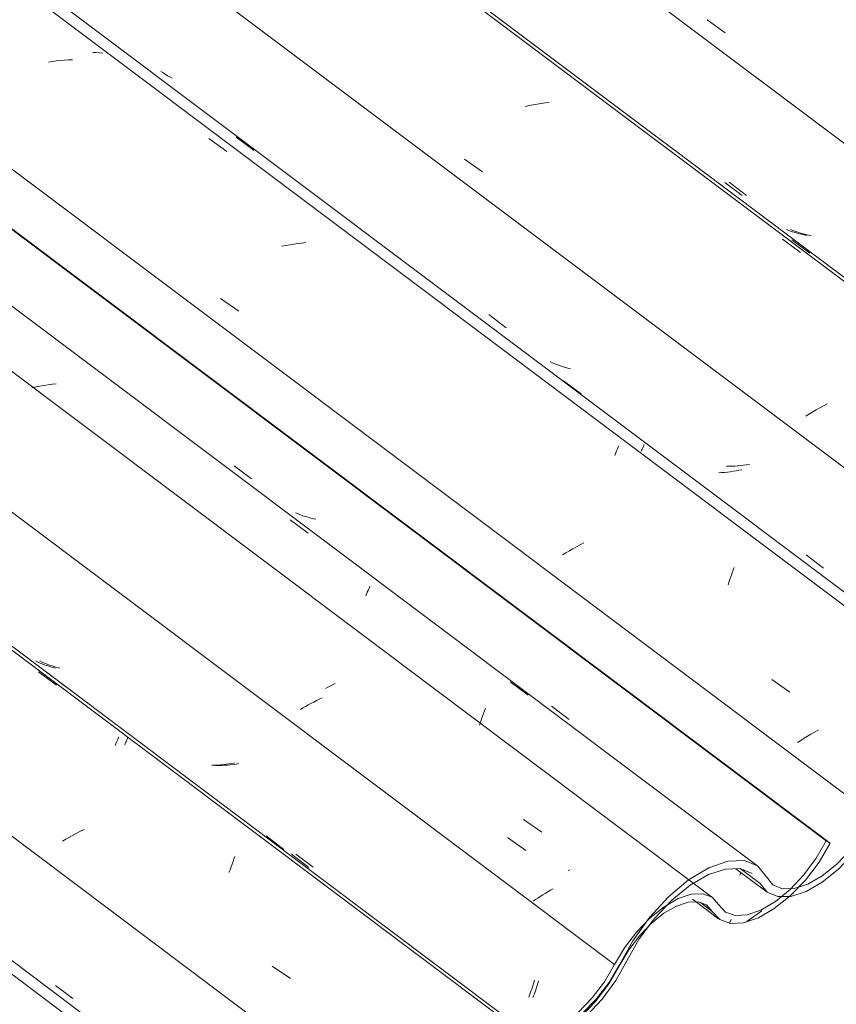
# Model space of a CAD drawing. Header units: metres. Extents: x 6.5 to 21.8, y 0.6 to 11.2.
# Tile 53 of 113: x 14.501 to 14.934, y 4.301 to 4.823. Entities that reach past the tile are written whole.
import ezdxf

# ---------------------------------------------------------------- set-up
doc = ezdxf.new("R2010")
doc.units = ezdxf.units.M
doc.layers.add('A-GLAZ-CWMG', color=7, linetype='Continuous', lineweight=5)
pattern_1 = [(35.687, (12.963, 6.495), (0.23241475, 0.22210937), [0.0118, -0.2028, 0.0118, -0.2028, -1.145]), (35.687, (12.963, 6.495), (0.23241475, 0.22210937), [-0.42922, 0.0118, -0.41741, 0.0118, -0.2028, -0.50075]), (35.687, (12.963, 6.495), (0.23241475, 0.22210937), [-1.073, 0.0118, -0.13127, 0.0118, -0.34588]), (137.177, (13.05, 6.586), (-0.1665248, 0.04396), [0.00654, -0.11229, 0.00654, -0.74603]), (137.177, (13.05, 6.586), (-0.1665248, 0.04396), [-0.12536, -0.11229, 0.00654, -0.23112, -0.39609]), (137.177, (13.05, 6.586), (-0.1665248, 0.04396), [-0.47531, 0.00654, -0.11229, 0.00654, -0.27073]), (137.177, (13.05, 6.586), (-0.1665248, 0.04396), [-0.60067, -0.07268, 0.00654, -0.19151]), (247.064, (13.079, 6.717), (-0.06588675, -0.266069), [0.0123, -0.21134, 0.0123, -1.404]), (247.064, (13.079, 6.717), (-0.06588675, -0.266069), [-0.23595, -0.21134, 0.0123, -0.43499, -0.74548]), (247.064, (13.079, 6.717), (-0.06588675, -0.266069), [-0.89458, 0.0123, -0.21134, 0.0123, -0.50954]), (247.064, (13.079, 6.717), (-0.06588675, -0.266069), [-1.131, -0.1368, 0.0123, -0.36044])]

# ---------------------------------------------------------------- blocks, each defined once
blk = doc.blocks.new('FP_166-ISO_02')
at = {"layer": 'A-GLAZ-CWMG'}
blk.add_line((14.62598, 4.21949), (12.5683, 5.76389), dxfattribs=at)
blk = doc.blocks.new('FP_168-ISO_02')
at = {"layer": 'A-GLAZ-CWMG'}
blk.add_line((14.75544, 4.29408), (12.69776, 5.83849), dxfattribs=at)
at = {"layer": 'A-GLAZ-CWMG', "color": 9, "true_color": 0xc0c0c0}
for p, q in [((14.51064, 4.47694), (14.52025, 4.46985)), ((14.55235, 4.44037), (14.55266, 4.4411)), ((14.55266, 4.4411), (14.55295, 4.44177)), ((14.55295, 4.44177), (14.55321, 4.44239)), ((14.55127, 4.43788), (14.55165, 4.43876)), ((14.55165, 4.43876), (14.55201, 4.43959)), ((14.55201, 4.43959), (14.55235, 4.44037)), ((14.52708, 4.38939), (14.52519, 4.38832)), ((14.52899, 4.39044), (14.52708, 4.38939)), ((14.53093, 4.39147), (14.52899, 4.39044)), ((14.53289, 4.39248), (14.53093, 4.39147)), ((14.53488, 4.39347), (14.53289, 4.39248)), ((14.52519, 4.38832), (14.52333, 4.38724)), ((14.61426, 4.37782), (14.61477, 4.37913)), ((14.61215, 4.37209), (14.61269, 4.37359)), ((14.61269, 4.37359), (14.61322, 4.37504)), ((14.61322, 4.37504), (14.61374, 4.37645)), ((14.61374, 4.37645), (14.61426, 4.37782)), ((14.61161, 4.37054), (14.61215, 4.37209)), ((14.63456, 4.32103), (14.64424, 4.31434))]:
    blk.add_line(p, q, dxfattribs=at)
blk = doc.blocks.new('FP_169-ISO_02')
at = {"layer": 'A-GLAZ-CWMG', "color": 9, "true_color": 0xc0c0c0}
for p, q in [((14.51032, 4.48213), (14.50905, 4.48272)), ((14.5116, 4.48157), (14.51032, 4.48213)), ((14.51291, 4.48104), (14.5116, 4.48157)), ((14.51423, 4.48055), (14.51291, 4.48104)), ((14.51558, 4.4801), (14.51423, 4.48055)), ((14.51694, 4.47968), (14.51558, 4.4801)), ((14.51831, 4.47929), (14.51694, 4.47968)), ((14.5197, 4.47894), (14.51831, 4.47929)), ((14.60399, 4.42748), (14.60247, 4.42743)), ((14.60551, 4.42756), (14.60399, 4.42748)), ((14.60703, 4.42767), (14.60551, 4.42756)), ((14.60856, 4.42781), (14.60703, 4.42767)), ((14.61009, 4.42797), (14.60856, 4.42781)), ((14.61162, 4.42817), (14.61009, 4.42797)), ((14.61314, 4.42839), (14.61162, 4.42817)), ((14.61467, 4.42864), (14.61314, 4.42839)), ((14.64472, 4.38026), (14.65399, 4.37326)), ((14.77245, 4.30994), (14.77282, 4.31111)), ((14.77282, 4.31111), (14.7732, 4.31231)), ((14.7732, 4.31231), (14.77357, 4.31353)), ((14.77056, 4.30453), (14.77093, 4.30556)), ((14.77093, 4.30556), (14.77131, 4.30661)), ((14.77131, 4.30661), (14.77169, 4.30769)), ((14.77169, 4.30769), (14.77207, 4.3088)), ((14.77207, 4.3088), (14.77245, 4.30994))]:
    blk.add_line(p, q, dxfattribs=at)
blk = doc.blocks.new('FP_170-ISO_02')
at = {"layer": 'A-GLAZ-CWMG'}
blk.add_line((14.86801, 4.35721), (12.89476, 5.83824), dxfattribs=at)
at = {"layer": 'A-GLAZ-CWMG', "color": 9, "true_color": 0xc0c0c0}
for p, q in [((14.65947, 4.46243), (14.65798, 4.46169)), ((14.66097, 4.46314), (14.65947, 4.46243)), ((14.65082, 4.45782), (14.64945, 4.45701)), ((14.65221, 4.45862), (14.65082, 4.45782)), ((14.65362, 4.45941), (14.65221, 4.45862)), ((14.65505, 4.46018), (14.65362, 4.45941)), ((14.65651, 4.46095), (14.65505, 4.46018)), ((14.65798, 4.46169), (14.65651, 4.46095)), ((14.75932, 4.3891), (14.76887, 4.38226)), ((14.77659, 4.3579), (14.77529, 4.35707)), ((14.77791, 4.35873), (14.77659, 4.3579)), ((14.77925, 4.35955), (14.77791, 4.35873)), ((14.78062, 4.36035), (14.77925, 4.35955)), ((14.78201, 4.36115), (14.78062, 4.36035)), ((14.78342, 4.36194), (14.78201, 4.36115)), ((14.77402, 4.35624), (14.77278, 4.3554)), ((14.77529, 4.35707), (14.77402, 4.35624))]:
    blk.add_line(p, q, dxfattribs=at)
blk = doc.blocks.new('FP_171-ISO_02')
at = {"layer": 'A-GLAZ-CWMG', "color": 9, "true_color": 0xc0c0c0}
blk.add_line((14.88234, 4.36927), (14.88271, 4.3703), dxfattribs=at)
blk = doc.blocks.new('FP_172-ISO_02')
at = {"layer": 'A-GLAZ-CWMG'}
blk.add_line((14.85722, 4.35653), (14.87117, 4.34606), dxfattribs=at)
blk = doc.blocks.new('Rectangular Mullion - Telha Fibrocimento - Ondulada-V156-ISO_02')
at = {"layer": 'A-GLAZ-CWMG', "true_color": 0xc0c0c0}
h = blk.add_hatch(dxfattribs=at)
h.set_pattern_fill('FP_12', color=9, style=0, pattern_type=2)
h.set_pattern_definition(pattern_1)
h.paths.add_polyline_path([(14.22914, 3.99083), (14.22808, 3.99019), (14.22859, 3.99008), (14.22899, 3.99062)])
h.paths.add_polyline_path([(14.14545, 3.9154), (14.15719, 3.92421), (14.1664, 3.93364), (14.1729, 3.94187), (14.18617, 3.963), (14.19514, 3.97342), (14.20442, 3.9815), (14.21218, 3.98647), (14.22015, 3.98964), (14.22621, 3.99083), (14.22666, 3.9918), (14.22932, 3.99062), (14.23036, 3.98969), (14.23264, 3.98892), (14.24219, 3.98109), (14.24929, 3.97997), (14.2566, 3.98206), (14.25652, 3.98124), (14.26324, 3.98429), (14.26328, 3.98647), (14.26568, 3.98785), (14.26581, 3.98557), (14.27634, 3.99333), (14.28568, 4.00265), (14.29306, 4.01198), (14.30704, 4.03409), (14.31492, 4.04366), (14.32317, 4.05152), (14.33052, 4.05705), (14.3386, 4.06142), (14.34578, 4.06371), (14.34955, 4.06378), (14.34776, 4.06503), (14.35265, 4.06774), (14.35856, 4.06546), (14.36313, 4.05974), (14.36362, 4.0593), (14.36377, 4.05952), (14.36573, 4.05698), (14.36334, 4.05658), (14.36362, 4.0553), (14.36498, 4.05413), (14.36662, 4.05631), (14.36762, 4.05556), (14.36743, 4.05439), (14.3683, 4.0531), (14.37146, 4.05405), (14.3697, 4.05104), (14.37181, 4.05022), (14.37619, 4.05053), (14.3775, 4.05449), (14.37307, 4.05463), (14.36823, 4.05702), (14.36309, 4.06328), (14.35949, 4.06652), (14.35179, 4.06817), (14.34244, 4.0664), (14.33214, 4.06142), (14.32476, 4.05624), (14.32439, 4.05512), (14.32251, 4.0536), (14.32317, 4.05512), (14.31303, 4.04543), (14.30388, 4.03405), (14.29008, 4.01181), (14.28008, 4.0003), (14.2743, 3.99486), (14.26536, 3.98872), (14.2563, 3.98501), (14.25029, 3.98401), (14.24425, 3.98535), (14.23423, 3.99356), (14.22808, 3.99486), (14.21829, 3.99272), (14.2102, 3.98892), (14.19928, 3.98079), (14.19027, 3.97182), (14.18287, 3.96257), (14.16998, 3.94187), (14.16257, 3.93277), (14.15429, 3.92495), (14.14597, 3.91913), (14.14571, 3.91728)])
h.paths.add_polyline_path([(14.40914, 4.07314), (14.40881, 4.0736), (14.40767, 4.07221), (14.40884, 4.07295)])
h.paths.add_polyline_path([(14.37615, 4.05041), (14.37943, 4.05069), (14.38903, 4.05445), (14.39738, 4.05974), (14.40638, 4.06759), (14.41419, 4.07631), (14.42017, 4.08447), (14.43385, 4.10809), (14.44254, 4.11928), (14.452, 4.12876), (14.46133, 4.13594), (14.47136, 4.14123), (14.47975, 4.14355), (14.48661, 4.14352), (14.49291, 4.14047), (14.50046, 4.13121), (14.50601, 4.12888), (14.50788, 4.12892), (14.51252, 4.13319), (14.50848, 4.13311), (14.50292, 4.13587), (14.49531, 4.14517), (14.48833, 4.14799), (14.47826, 4.1472), (14.46826, 4.14343), (14.45712, 4.13636), (14.44575, 4.12629), (14.43629, 4.1155), (14.42914, 4.10553), (14.41614, 4.08235), (14.40767, 4.07162), (14.40289, 4.06665), (14.40229, 4.06697), (14.40093, 4.06518), (14.40079, 4.0658), (14.39242, 4.05974), (14.38507, 4.05612), (14.37941, 4.05424), (14.37898, 4.05135), (14.37652, 4.05053)])
h.paths.add_polyline_path([(14.3321, 4.06029), (14.33362, 4.06246), (14.33416, 4.0623), (14.33362, 4.06059)])
h.paths.add_polyline_path([(14.51221, 4.12901), (14.51391, 4.12932), (14.52193, 4.13216), (14.52961, 4.13658), (14.54022, 4.1456), (14.54779, 4.15393), (14.55528, 4.16453), (14.5673, 4.18469), (14.57549, 4.19506), (14.58517, 4.20452), (14.59409, 4.21114), (14.60152, 4.21523), (14.60472, 4.21644), (14.60875, 4.21886), (14.61596, 4.22218), (14.61087, 4.22199), (14.60002, 4.21798), (14.59155, 4.21306), (14.57963, 4.20296), (14.57069, 4.1932), (14.56179, 4.18065), (14.55061, 4.16168), (14.54472, 4.15386), (14.53483, 4.14416), (14.52789, 4.13899), (14.51985, 4.1349), (14.51714, 4.13401), (14.51252, 4.12925)])
h.paths.add_polyline_path([(14.63629, 4.20417), (14.64325, 4.2044), (14.65279, 4.20795), (14.66184, 4.21366), (14.66184, 4.21416), (14.66184, 4.21705), (14.65977, 4.21538), (14.65969, 4.21319), (14.65282, 4.21015), (14.65279, 4.21136), (14.6512, 4.21067), (14.64494, 4.2086), (14.63796, 4.2087), (14.63314, 4.21102), (14.62562, 4.21974), (14.62315, 4.22071), (14.6226, 4.21953), (14.61624, 4.21803), (14.61734, 4.2178), (14.62296, 4.21538), (14.63071, 4.20637)])
h.paths.add_polyline_path([(14.62507, 4.21899), (14.62457, 4.21954), (14.62547, 4.21953)])
h.paths.add_polyline_path([(14.73011, 4.29137), (14.72859, 4.28921), (14.73029, 4.28975), (14.73064, 4.29121)])
h.paths.add_polyline_path([(14.66632, 4.22065), (14.67222, 4.22512), (14.68133, 4.23434), (14.68516, 4.23954), (14.6966, 4.2588), (14.7062, 4.27078), (14.71521, 4.27978), (14.71941, 4.28347), (14.71965, 4.28305), (14.72122, 4.28439), (14.72134, 4.28521), (14.73232, 4.29236), (14.74124, 4.29603), (14.74361, 4.2967), (14.73959, 4.2963), (14.73011, 4.29286), (14.71965, 4.28643), (14.70951, 4.2778), (14.70037, 4.2678), (14.69284, 4.25755), (14.67905, 4.23484), (14.67418, 4.22857), (14.66748, 4.22158)])
h.paths.add_polyline_path([(14.76568, 4.27907), (14.76749, 4.27944), (14.76619, 4.27995), (14.76795, 4.28296), (14.76448, 4.28192), (14.76373, 4.28372), (14.76426, 4.28478), (14.76311, 4.28522), (14.7613, 4.28282), (14.75984, 4.28522), (14.7601, 4.28593), (14.76245, 4.28596), (14.7601, 4.28821), (14.75967, 4.2878), (14.75909, 4.28975), (14.75505, 4.29437), (14.74819, 4.29658), (14.74424, 4.29394), (14.74603, 4.29269), (14.74618, 4.29262), (14.75204, 4.29037), (14.7601, 4.28122), (14.76471, 4.27944)])
h.paths.add_polyline_path([(14.772, 4.27929), (14.77301, 4.27944), (14.77557, 4.28029), (14.77547, 4.28326), (14.77631, 4.28348), (14.78457, 4.28628), (14.7891, 4.28876), (14.78918, 4.28798), (14.79164, 4.29033), (14.79727, 4.29471), (14.79742, 4.29409), (14.79878, 4.29588), (14.79969, 4.29588), (14.80718, 4.30409), (14.8137, 4.31298), (14.82308, 4.32979), (14.82763, 4.33723), (14.83277, 4.34441), (14.82562, 4.33641), (14.82127, 4.33067), (14.80984, 4.31158), (14.8022, 4.30205), (14.79609, 4.29588), (14.78818, 4.28975), (14.78026, 4.28549), (14.77441, 4.28354), (14.77431, 4.2833), (14.77262, 4.27932)])
h.paths.add_polyline_path([(14.80354, 4.30073), (14.8053, 4.30251), (14.80563, 4.30205), (14.80416, 4.30112)])
h.paths.add_polyline_path([(14.83463, 4.34279), (14.83724, 4.34508), (14.8445, 4.35038), (14.84967, 4.35314), (14.85494, 4.35489), (14.86088, 4.35489), (14.86473, 4.35341), (14.87175, 4.34565), (14.87736, 4.3436), (14.8843, 4.34392), (14.89354, 4.34736), (14.90126, 4.35196), (14.91095, 4.36016), (14.9193, 4.36938), (14.9261, 4.37892), (14.93036, 4.38607), (14.92815, 4.38734), (14.92059, 4.3751), (14.91368, 4.36658), (14.909, 4.36163), (14.90061, 4.3549), (14.8922, 4.35025), (14.88629, 4.34819), (14.87888, 4.34819), (14.87474, 4.34966), (14.86645, 4.35792), (14.86189, 4.3593), (14.85523, 4.35863), (14.84831, 4.35598), (14.84309, 4.35248), (14.83513, 4.34345), (14.83474, 4.34294)])
at = {"layer": 'A-GLAZ-CWMG'}
for p, q in [((14.92815, 4.38734), (12.95144, 5.87097)), ((14.93036, 4.38607), (12.95173, 5.87114)), ((14.81604, 4.32179), (12.83871, 5.80588)), ((14.68668, 4.24701), (12.70928, 5.73116)), ((14.93036, 4.38607), (14.92815, 4.38734)), ((14.86778, 4.34994), (14.8615, 4.35466))]:
    blk.add_line(p, q, dxfattribs=at)
for points in [[(14.86778, 4.34994, 0), (14.87175, 4.34565, 0), (14.87736, 4.3436, 0), (14.8843, 4.34392, 0), (14.8922, 4.34658, 0), (14.90061, 4.35144, 0), (14.90908, 4.35823, 0), (14.91715, 4.36658, 0), (14.92438, 4.37603, 0), (14.93036, 4.38607, 0)], [(14.92815, 4.38734, 0), (14.92284, 4.37812, 0), (14.91633, 4.36938, 0), (14.909, 4.36163, 0), (14.90126, 4.35529, 0), (14.89354, 4.35072, 0), (14.88629, 4.34819, 0), (14.8799, 4.34783, 0), (14.87474, 4.34966, 0), (14.8711, 4.35358, 0)], [(14.8711, 4.35358, 0), (14.86766, 4.35746, 0), (14.86275, 4.35933, 0), (14.85664, 4.3591, 0), (14.84967, 4.35677, 0), (14.84223, 4.35248, 0), (14.83474, 4.34646, 0), (14.82763, 4.33905, 0), (14.82127, 4.33067, 0), (14.81604, 4.32179, 0)], [(14.81884, 4.32168, 0), (14.82348, 4.32959, 0), (14.82913, 4.33705, 0), (14.83546, 4.34365, 0), (14.84212, 4.34901, 0), (14.84874, 4.35283, 0), (14.85494, 4.35489, 0), (14.86037, 4.35509, 0), (14.86473, 4.35341, 0), (14.86778, 4.34994, 0)], [(14.7562, 4.28565, 0), (14.7601, 4.28122, 0), (14.76568, 4.27907, 0), (14.77262, 4.27931, 0), (14.78054, 4.28194, 0), (14.789, 4.28681, 0), (14.79752, 4.29364, 0), (14.80563, 4.30205, 0), (14.81287, 4.31158, 0), (14.81884, 4.32168, 0)], [(14.81604, 4.32179, 0), (14.81067, 4.31268, 0), (14.80416, 4.30409, 0), (14.79686, 4.2965, 0), (14.78918, 4.29033, 0), (14.78156, 4.28593, 0), (14.77441, 4.28354, 0), (14.76815, 4.2833, 0), (14.76311, 4.28522, 0), (14.75958, 4.28919, 0)]]:
    blk.add_polyline3d(points, dxfattribs=at)
for name in ['FP_168-ISO_02', 'FP_170-ISO_02', 'FP_171-ISO_02', 'FP_166-ISO_02', 'FP_169-ISO_02', 'FP_172-ISO_02']:
    blk.add_blockref(name, (0, 0), dxfattribs=at)
blk = doc.blocks.new('FP_176-ISO_02')
at = {"layer": 'A-GLAZ-CWMG'}
blk.add_line((14.88035, 4.37257), (14.89693, 4.36013), dxfattribs=at)
blk = doc.blocks.new('FP_179-ISO_02')
at = {"layer": 'A-GLAZ-CWMG'}
blk.add_line((14.63353, 4.22105), (12.65993, 5.70234), dxfattribs=at)
blk = doc.blocks.new('FP_180-ISO_02')
at = {"layer": 'A-GLAZ-CWMG', "color": 9, "true_color": 0xc0c0c0}
blk.add_line((14.51963, 4.31073), (14.52889, 4.30376), dxfattribs=at)
blk = doc.blocks.new('FP_181-ISO_02')
at = {"layer": 'A-GLAZ-CWMG'}
blk.add_line((14.75791, 4.29434), (12.70023, 5.83874), dxfattribs=at)
at = {"layer": 'A-GLAZ-CWMG', "color": 9, "true_color": 0xc0c0c0}
for p, q in [((14.51537, 4.47637), (14.52494, 4.46925)), ((14.55745, 4.44083), (14.55768, 4.44135)), ((14.55768, 4.44135), (14.55788, 4.44184)), ((14.55788, 4.44184), (14.55807, 4.44228)), ((14.55634, 4.43832), (14.55665, 4.43901)), ((14.55665, 4.43901), (14.55693, 4.43966)), ((14.55693, 4.43966), (14.5572, 4.44026)), ((14.5572, 4.44026), (14.55745, 4.44083)), ((14.63123, 4.38995), (14.64077, 4.3828))]:
    blk.add_line(p, q, dxfattribs=at)
blk = doc.blocks.new('FP_182-ISO_02')
at = {"layer": 'A-GLAZ-CWMG', "color": 9, "true_color": 0xc0c0c0}
for p, q in [((14.51262, 4.48216), (14.51136, 4.48276)), ((14.5139, 4.48159), (14.51262, 4.48216)), ((14.5152, 4.48105), (14.5139, 4.48159)), ((14.51652, 4.48055), (14.5152, 4.48105)), ((14.51786, 4.48008), (14.51652, 4.48055)), ((14.51921, 4.47965), (14.51786, 4.48008)), ((14.52058, 4.47925), (14.51921, 4.47965)), ((14.52197, 4.47888), (14.52058, 4.47925)), ((14.6062, 4.42726), (14.60468, 4.42722)), ((14.60771, 4.42732), (14.6062, 4.42726)), ((14.60924, 4.42742), (14.60771, 4.42732)), ((14.61076, 4.42754), (14.60924, 4.42742)), ((14.61229, 4.42769), (14.61076, 4.42754)), ((14.61382, 4.42787), (14.61229, 4.42769)), ((14.61535, 4.42808), (14.61382, 4.42787)), ((14.61688, 4.42832), (14.61535, 4.42808)), ((14.64702, 4.38033), (14.65629, 4.37334)), ((14.77462, 4.3096), (14.775, 4.31075)), ((14.775, 4.31075), (14.77537, 4.31193)), ((14.77537, 4.31193), (14.77575, 4.31314)), ((14.7731, 4.30527), (14.77348, 4.30631)), ((14.77348, 4.30631), (14.77386, 4.30737)), ((14.77386, 4.30737), (14.77424, 4.30847)), ((14.77424, 4.30847), (14.77462, 4.3096)), ((14.77272, 4.30426), (14.7731, 4.30527))]:
    blk.add_line(p, q, dxfattribs=at)
blk = doc.blocks.new('FP_183-ISO_02')
at = {"layer": 'A-GLAZ-CWMG'}
blk.add_line((14.89191, 4.374), (12.83423, 5.9184), dxfattribs=at)
at = {"layer": 'A-GLAZ-CWMG', "color": 9, "true_color": 0xc0c0c0}
for p, q in [((14.5157, 4.62908), (14.51355, 4.62875)), ((14.51784, 4.62936), (14.5157, 4.62908)), ((14.51997, 4.6296), (14.51784, 4.62936)), ((14.50925, 4.62796), (14.50709, 4.62749)), ((14.5114, 4.62838), (14.50925, 4.62796)), ((14.51355, 4.62875), (14.5114, 4.62838)), ((14.64396, 4.55755), (14.6536, 4.55048)), ((14.68493, 4.51912), (14.68531, 4.52002)), ((14.68531, 4.52002), (14.68567, 4.52087)), ((14.68567, 4.52087), (14.68601, 4.52167)), ((14.68601, 4.52167), (14.68633, 4.52242)), ((14.68411, 4.51717), (14.68453, 4.51817)), ((14.68453, 4.51817), (14.68493, 4.51912)), ((14.66392, 4.46876), (14.66282, 4.46816)), ((14.66586, 4.46979), (14.66392, 4.46876)), ((14.66782, 4.4708), (14.66586, 4.46979)), ((14.76067, 4.47171), (14.77028, 4.46461)), ((14.74709, 4.45633), (14.74761, 4.45773)), ((14.74498, 4.4503), (14.74551, 4.45187)), ((14.74551, 4.45187), (14.74604, 4.4534)), ((14.74604, 4.4534), (14.74657, 4.45488)), ((14.74657, 4.45488), (14.74709, 4.45633)), ((14.74444, 4.44869), (14.74498, 4.4503)), ((14.7677, 4.39866), (14.77739, 4.392)), ((14.79227, 4.37207), (14.79144, 4.37162))]:
    blk.add_line(p, q, dxfattribs=at)
blk = doc.blocks.new('FP_184-ISO_02')
at = {"layer": 'A-GLAZ-CWMG', "color": 9, "true_color": 0xc0c0c0}
for p, q in [((14.61435, 4.58619), (14.6236, 4.57917)), ((14.64821, 4.5607), (14.64692, 4.56126)), ((14.64951, 4.56018), (14.64821, 4.5607)), ((14.65084, 4.5597), (14.64951, 4.56018)), ((14.65219, 4.55925), (14.65084, 4.5597)), ((14.65355, 4.55884), (14.65219, 4.55925)), ((14.65493, 4.55846), (14.65355, 4.55884)), ((14.65632, 4.55811), (14.65493, 4.55846)), ((14.65773, 4.5578), (14.65632, 4.55811)), ((14.78259, 4.45869), (14.79185, 4.45169))]:
    blk.add_line(p, q, dxfattribs=at)
blk = doc.blocks.new('FP_185-ISO_02')
at = {"layer": 'A-GLAZ-CWMG'}
blk.add_line((15.02246, 4.4484), (12.96478, 5.9928), dxfattribs=at)
at = {"layer": 'A-GLAZ-CWMG', "color": 9, "true_color": 0xc0c0c0}
for p, q in [((14.52445, 4.80119), (14.52232, 4.80101)), ((14.52657, 4.80132), (14.52445, 4.80119)), ((14.52868, 4.8014), (14.52657, 4.80132)), ((14.51804, 4.80049), (14.51589, 4.80016)), ((14.52019, 4.80077), (14.51804, 4.80049)), ((14.52232, 4.80101), (14.52019, 4.80077)), ((14.60086, 4.75968), (14.6105, 4.75266)), ((14.64166, 4.70291), (14.63951, 4.70247)), ((14.64382, 4.70331), (14.64166, 4.70291)), ((14.64597, 4.70366), (14.64382, 4.70331)), ((14.64812, 4.70397), (14.64597, 4.70366)), ((14.65026, 4.70422), (14.64812, 4.70397)), ((14.65239, 4.70442), (14.65026, 4.70422)), ((14.6072, 4.67483), (14.61682, 4.66817)), ((14.81605, 4.59161), (14.81647, 4.59258)), ((14.81647, 4.59258), (14.81687, 4.5935)), ((14.81687, 4.5935), (14.81724, 4.59437)), ((14.81724, 4.59437), (14.8176, 4.59519)), ((14.8176, 4.59519), (14.81793, 4.59595)), ((14.81793, 4.59595), (14.81824, 4.59667)), ((14.79203, 4.54108), (14.79019, 4.53999)), ((14.7939, 4.54215), (14.79203, 4.54108)), ((14.7958, 4.54321), (14.7939, 4.54215)), ((14.79773, 4.54425), (14.7958, 4.54321)), ((14.79968, 4.54527), (14.79773, 4.54425)), ((14.79019, 4.53999), (14.78838, 4.53889)), ((14.87827, 4.52935), (14.8788, 4.53079)), ((14.8788, 4.53079), (14.87933, 4.53219)), ((14.87612, 4.52314), (14.87666, 4.52476)), ((14.87666, 4.52476), (14.8772, 4.52633)), ((14.8772, 4.52633), (14.87774, 4.52786)), ((14.87774, 4.52786), (14.87827, 4.52935)), ((14.89928, 4.47281), (14.90894, 4.46612)), ((14.91645, 4.44173), (14.91469, 4.44061)), ((14.91825, 4.44283), (14.91645, 4.44173)), ((14.92008, 4.44393), (14.91825, 4.44283)), ((14.92194, 4.44501), (14.92008, 4.44393)), ((14.92383, 4.44607), (14.92194, 4.44501)), ((14.91469, 4.44061), (14.91295, 4.43948))]:
    blk.add_line(p, q, dxfattribs=at)
blk = doc.blocks.new('FP_186-ISO_02')
at = {"layer": 'A-GLAZ-CWMG', "color": 9, "true_color": 0xc0c0c0}
for p, q in [((14.87276, 4.58254), (14.87124, 4.58244)), ((14.87429, 4.58268), (14.87276, 4.58254)), ((14.87582, 4.58284), (14.87429, 4.58268)), ((14.87734, 4.58304), (14.87582, 4.58284)), ((14.87887, 4.58326), (14.87734, 4.58304)), ((14.8804, 4.58351), (14.87887, 4.58326)), ((14.88193, 4.58378), (14.8804, 4.58351)), ((14.88345, 4.58408), (14.88193, 4.58378))]:
    blk.add_line(p, q, dxfattribs=at)
blk = doc.blocks.new('FP_187-ISO_02')
at = {"layer": 'A-GLAZ-CWMG'}
blk.add_line((15.15193, 4.52299), (13.09425, 6.0674), dxfattribs=at)
at = {"layer": 'A-GLAZ-CWMG', "color": 9, "true_color": 0xc0c0c0}
for p, q in [((14.77067, 4.77707), (14.76852, 4.77661)), ((14.77283, 4.77749), (14.77067, 4.77707)), ((14.77498, 4.77786), (14.77283, 4.77749)), ((14.77713, 4.77819), (14.77498, 4.77786)), ((14.77928, 4.77846), (14.77713, 4.77819)), ((14.78141, 4.77869), (14.77928, 4.77846)), ((14.7364, 4.74866), (14.746, 4.742)), ((14.90502, 4.70622), (14.91463, 4.69915)), ((14.92865, 4.61898), (14.92671, 4.61794)), ((14.91925, 4.61364), (14.91746, 4.61254)), ((14.92107, 4.61474), (14.91925, 4.61364)), ((14.92292, 4.61582), (14.92107, 4.61474)), ((14.9248, 4.61689), (14.92292, 4.61582)), ((14.92671, 4.61794), (14.9248, 4.61689))]:
    blk.add_line(p, q, dxfattribs=at)
blk = doc.blocks.new('FP_188-ISO_02')
at = {"layer": 'A-GLAZ-CWMG', "color": 9, "true_color": 0xc0c0c0}
for p, q in [((14.83787, 4.76132), (14.83784, 4.76139)), ((14.87445, 4.73638), (14.88369, 4.72935)), ((14.90831, 4.71089), (14.907, 4.71141)), ((14.90964, 4.71041), (14.90831, 4.71089)), ((14.91098, 4.70996), (14.90964, 4.71041)), ((14.91235, 4.70955), (14.91098, 4.70996)), ((14.91373, 4.70918), (14.91235, 4.70955)), ((14.91512, 4.70883), (14.91373, 4.70918)), ((14.91653, 4.70853), (14.91512, 4.70883)), ((14.91795, 4.70825), (14.91653, 4.70853))]:
    blk.add_line(p, q, dxfattribs=at)
blk = doc.blocks.new('FP_189-ISO_02')
at = {"layer": 'A-GLAZ-CWMG', "color": 9, "true_color": 0xc0c0c0}
blk.add_line((14.86516, 4.82245), (14.87467, 4.81562), dxfattribs=at)
blk = doc.blocks.new('Rectangular Mullion - Telha Fibrocimento - Ondulada-V175-ISO_02')
at = {"layer": 'A-GLAZ-CWMG', "true_color": 0xc0c0c0}
h = blk.add_hatch(dxfattribs=at)
h.set_pattern_fill('FP_12', color=9, style=0, pattern_type=2)
h.set_pattern_definition(pattern_1)
h.paths.add_polyline_path([(14.62562, 4.21974), (14.62457, 4.2191), (14.62507, 4.21899), (14.62547, 4.21953)])
h.paths.add_polyline_path([(14.54193, 4.14431), (14.55367, 4.15312), (14.56288, 4.16255), (14.56939, 4.17078), (14.58265, 4.19191), (14.59163, 4.20234), (14.6009, 4.21041), (14.60866, 4.21538), (14.61663, 4.21855), (14.6227, 4.21974), (14.62315, 4.22071), (14.62581, 4.21953), (14.62684, 4.2186), (14.62913, 4.21783), (14.63867, 4.21), (14.64578, 4.20888), (14.65305, 4.21088), (14.65301, 4.21015), (14.65972, 4.2132), (14.66016, 4.21569), (14.66223, 4.21736), (14.66229, 4.21448), (14.67282, 4.22224), (14.68216, 4.23156), (14.68954, 4.24089), (14.70352, 4.263), (14.71141, 4.27257), (14.71965, 4.28043), (14.727, 4.28596), (14.73509, 4.29033), (14.74227, 4.29262), (14.74603, 4.29269), (14.74424, 4.29394), (14.74913, 4.29665), (14.75505, 4.29437), (14.75958, 4.28919), (14.7601, 4.28821), (14.76025, 4.28843), (14.76221, 4.28589), (14.75982, 4.28549), (14.7601, 4.28421), (14.76147, 4.28304), (14.76311, 4.28522), (14.7641, 4.28447), (14.76391, 4.2833), (14.76478, 4.28201), (14.76795, 4.28296), (14.76619, 4.27995), (14.7683, 4.27913), (14.77268, 4.27944), (14.77435, 4.28339), (14.76955, 4.28354), (14.76472, 4.28593), (14.75958, 4.2922), (14.75574, 4.29549), (14.74827, 4.29708), (14.73892, 4.29531), (14.72862, 4.29033), (14.72125, 4.28515), (14.72088, 4.28403), (14.719, 4.28251), (14.71965, 4.28403), (14.70951, 4.27434), (14.70037, 4.26296), (14.68656, 4.24072), (14.67656, 4.22921), (14.67078, 4.22377), (14.66016, 4.21687), (14.65279, 4.21392), (14.64677, 4.21293), (14.64073, 4.21426), (14.63071, 4.22247), (14.62457, 4.22377), (14.61478, 4.22164), (14.60668, 4.21783), (14.59737, 4.21123), (14.58676, 4.20073), (14.57847, 4.19005), (14.56647, 4.17078), (14.55663, 4.15938), (14.55077, 4.15386), (14.54246, 4.14804), (14.5422, 4.14619)])
h.paths.add_polyline_path([(14.80563, 4.30205), (14.8053, 4.30251), (14.80416, 4.30112), (14.80533, 4.30186)])
h.paths.add_polyline_path([(14.77264, 4.27932), (14.77592, 4.2796), (14.78551, 4.28336), (14.79238, 4.28743), (14.80287, 4.2965), (14.81067, 4.30522), (14.81666, 4.31338), (14.83034, 4.337), (14.83764, 4.34672), (14.84849, 4.35767), (14.85781, 4.36485), (14.86784, 4.37014), (14.87602, 4.37246), (14.88309, 4.37243), (14.88939, 4.36938), (14.89694, 4.36012), (14.9025, 4.35779), (14.90436, 4.35783), (14.909, 4.3621), (14.90496, 4.36202), (14.89941, 4.36478), (14.8918, 4.37408), (14.88481, 4.3769), (14.87474, 4.37611), (14.86475, 4.37234), (14.85301, 4.36478), (14.84222, 4.35519), (14.83277, 4.34441), (14.82562, 4.33444), (14.81262, 4.31126), (14.80416, 4.30053), (14.79938, 4.29556), (14.79878, 4.29588), (14.79742, 4.29409), (14.79727, 4.29471), (14.789, 4.28871), (14.78156, 4.28503), (14.77589, 4.28315), (14.77547, 4.28026), (14.77301, 4.27944)])
h.paths.add_polyline_path([(14.72859, 4.28921), (14.73011, 4.29137), (14.73059, 4.291), (14.73011, 4.2895)])
h.paths.add_polyline_path([(14.90869, 4.35792), (14.91039, 4.35823), (14.91939, 4.36163), (14.92815, 4.36714), (14.9367, 4.37451), (14.94428, 4.38284), (14.95176, 4.39345), (14.96379, 4.4136), (14.97197, 4.42397), (14.98166, 4.43343), (14.99057, 4.44005), (14.99801, 4.44415), (15.00122, 4.44536), (15.00523, 4.44777), (15.01245, 4.45109), (15.00736, 4.4509), (14.99801, 4.44777), (14.98804, 4.44197), (14.97612, 4.43187), (14.96717, 4.42212), (14.95827, 4.40956), (14.9471, 4.39059), (14.9412, 4.38277), (14.93151, 4.37322), (14.92438, 4.3679), (14.91633, 4.36381), (14.91362, 4.36293), (14.909, 4.35816)])
h.paths.add_polyline_path([(15.03277, 4.43308), (15.03973, 4.43331), (15.04927, 4.43686), (15.05833, 4.44257), (15.05833, 4.44307), (15.05833, 4.44596), (15.05625, 4.44429), (15.05618, 4.4421), (15.04931, 4.43907), (15.04927, 4.44027), (15.04769, 4.43958), (15.04143, 4.43751), (15.03445, 4.43761), (15.02962, 4.43993), (15.02211, 4.44865), (15.01963, 4.44962), (15.01909, 4.44844), (15.01272, 4.44694), (15.01383, 4.44671), (15.01945, 4.44429), (15.0272, 4.43529)])
h.paths.add_polyline_path([(15.02156, 4.4479), (15.02105, 4.44845), (15.02195, 4.44844)])
h.paths.add_polyline_path([(15.12659, 4.52028), (15.12507, 4.51812), (15.12672, 4.51844), (15.12713, 4.52012)])
h.paths.add_polyline_path([(15.06281, 4.44956), (15.06871, 4.45403), (15.07781, 4.46325), (15.08164, 4.46845), (15.09433, 4.48938), (15.10188, 4.49885), (15.11169, 4.50869), (15.1159, 4.51238), (15.11614, 4.51196), (15.1177, 4.51322), (15.11782, 4.51412), (15.12881, 4.52127), (15.13772, 4.52494), (15.1401, 4.52561), (15.13608, 4.52521), (15.12659, 4.52177), (15.11614, 4.51534), (15.106, 4.50671), (15.09685, 4.49671), (15.08933, 4.48646), (15.07554, 4.46375), (15.07129, 4.45812), (15.06396, 4.45049)])
h.paths.add_polyline_path([(15.16216, 4.50798), (15.16398, 4.50835), (15.16267, 4.50886), (15.16443, 4.51187), (15.16097, 4.51083), (15.16022, 4.51263), (15.16074, 4.51369), (15.15959, 4.51413), (15.15779, 4.51173), (15.15632, 4.51413), (15.15659, 4.51484), (15.15893, 4.51487), (15.15659, 4.51712), (15.15615, 4.51671), (15.15558, 4.51866), (15.15153, 4.52328), (15.14467, 4.52549), (15.14073, 4.52285), (15.14252, 4.5216), (15.14266, 4.52153), (15.14853, 4.51928), (15.15659, 4.51013), (15.1612, 4.50835)])
h.paths.add_polyline_path([(15.16848, 4.5082), (15.16949, 4.50835), (15.17205, 4.5092), (15.17195, 4.51217), (15.1728, 4.51239), (15.18106, 4.51519), (15.18559, 4.51768), (15.18567, 4.51689), (15.18813, 4.51924), (15.19376, 4.52362), (15.1939, 4.523), (15.19526, 4.52479), (15.19617, 4.52479), (15.20366, 4.533), (15.21, 4.54159), (15.21957, 4.5587), (15.22417, 4.56622), (15.22926, 4.57332), (15.22211, 4.56532), (15.21776, 4.55959), (15.20632, 4.54049), (15.19868, 4.53096), (15.19161, 4.52402), (15.18466, 4.51866), (15.17674, 4.5144), (15.1709, 4.51245), (15.1708, 4.51221), (15.1691, 4.50823)])
h.paths.add_polyline_path([(15.20002, 4.52964), (15.20188, 4.53128), (15.20211, 4.53096), (15.20064, 4.53003)])
h.paths.add_polyline_path([(15.23112, 4.5717), (15.23443, 4.57456), (15.24099, 4.57929), (15.24672, 4.58224), (15.25259, 4.58385), (15.25737, 4.5838), (15.26149, 4.58201), (15.26824, 4.57456), (15.27384, 4.57252), (15.28079, 4.57283), (15.29003, 4.57627), (15.29775, 4.58087), (15.30744, 4.58908), (15.31578, 4.59829), (15.32258, 4.60783), (15.32684, 4.61498), (15.32464, 4.61625), (15.31777, 4.60494), (15.31017, 4.59549), (15.30364, 4.58903), (15.29709, 4.58381), (15.28868, 4.57916), (15.28277, 4.5771), (15.27537, 4.5771), (15.27123, 4.57857), (15.26293, 4.58683), (15.25838, 4.58821), (15.25171, 4.58754), (15.24479, 4.5849), (15.23958, 4.58139), (15.23161, 4.57236), (15.23123, 4.57185)])
at = {"layer": 'A-GLAZ-CWMG'}
for p, q in [((15.21252, 4.5507), (13.2352, 6.0348)), ((15.08316, 4.47592), (13.10577, 5.96007)), ((14.95311, 4.40066), (12.97558, 5.88491)), ((14.89314, 4.36478), (14.88262, 4.37268))]:
    blk.add_line(p, q, dxfattribs=at)
for points in [[(14.89314, 4.36478, 0), (14.89694, 4.36012, 0), (14.9025, 4.35779, 0), (14.90948, 4.35793, 0), (14.91749, 4.36054, 0), (14.92606, 4.36546, 0), (14.93469, 4.37241, 0), (14.94288, 4.38098, 0), (14.95016, 4.39067, 0), (14.9561, 4.40093, 0)], [(14.95311, 4.40066, 0), (14.94775, 4.39146, 0), (14.9412, 4.38277, 0), (14.93384, 4.3751, 0), (14.9261, 4.36888, 0), (14.91841, 4.36448, 0), (14.91123, 4.36215, 0), (14.90496, 4.36202, 0), (14.89997, 4.3641, 0), (14.89654, 4.36827, 0)], [(14.89654, 4.36827, 0), (14.8918, 4.37408, 0), (14.88481, 4.3769, 0), (14.87602, 4.37655, 0), (14.86595, 4.37306, 0), (14.85523, 4.36663, 0), (14.8445, 4.35767, 0), (14.83443, 4.34672, 0), (14.82562, 4.33444, 0), (14.81862, 4.32159, 0)], [(14.82253, 4.32382, 0), (14.82912, 4.33536, 0), (14.83724, 4.3463, 0), (14.84641, 4.35598, 0), (14.8561, 4.36386, 0), (14.86574, 4.36945, 0), (14.87475, 4.37243, 0), (14.88262, 4.37263, 0), (14.88887, 4.37003, 0)], [(14.7586, 4.28596, 0), (14.76256, 4.28135, 0), (14.7683, 4.27913, 0), (14.77547, 4.27944, 0), (14.78366, 4.28226, 0), (14.79238, 4.28743, 0), (14.80112, 4.29463, 0), (14.80938, 4.30346, 0), (14.81666, 4.31338, 0), (14.82253, 4.32382, 0)], [(14.81862, 4.32159, 0), (14.81305, 4.31228, 0), (14.80631, 4.30354, 0), (14.79878, 4.29588, 0), (14.7909, 4.28975, 0), (14.78313, 4.28549, 0), (14.77592, 4.28336, 0), (14.76968, 4.28348, 0), (14.76478, 4.28584, 0), (14.7615, 4.2903, 0)]]:
    blk.add_polyline3d(points, dxfattribs=at)
for name in ['FP_187-ISO_02', 'FP_189-ISO_02', 'FP_185-ISO_02', 'FP_188-ISO_02', 'FP_183-ISO_02', 'FP_186-ISO_02', 'FP_181-ISO_02', 'FP_184-ISO_02', 'FP_182-ISO_02', 'FP_179-ISO_02', 'FP_180-ISO_02', 'FP_176-ISO_02']:
    blk.add_blockref(name, (0, 0), dxfattribs=at)
blk = doc.blocks.new('FP_198-ISO_02')
at = {"layer": 'A-GLAZ-CWMG'}
blk.add_line((15.03001, 4.44996), (13.05642, 5.93125), dxfattribs=at)
at = {"layer": 'A-GLAZ-CWMG', "color": 9, "true_color": 0xc0c0c0}
for p, q in [((14.54118, 4.80516), (14.5394, 4.80524)), ((14.54294, 4.80504), (14.54118, 4.80516)), ((14.54468, 4.80488), (14.54294, 4.80504)), ((14.61542, 4.76029), (14.62498, 4.75321)), ((14.789, 4.63121), (14.79853, 4.62409)), ((14.83005, 4.59378), (14.83035, 4.59443)), ((14.83035, 4.59443), (14.83063, 4.59505)), ((14.83063, 4.59505), (14.83089, 4.59561)), ((14.83089, 4.59561), (14.83112, 4.59614)), ((14.83112, 4.59614), (14.83134, 4.59662)), ((14.83134, 4.59662), (14.83153, 4.59706)), ((14.83153, 4.59706), (14.8317, 4.59746))]:
    blk.add_line(p, q, dxfattribs=at)
blk = doc.blocks.new('FP_199-ISO_02')
at = {"layer": 'A-GLAZ-CWMG', "color": 9, "true_color": 0xc0c0c0}
for p, q in [((14.5767, 4.79439), (14.57556, 4.79518)), ((14.57787, 4.79364), (14.5767, 4.79439)), ((14.57906, 4.79292), (14.57787, 4.79364)), ((14.58027, 4.79223), (14.57906, 4.79292)), ((14.5815, 4.79157), (14.58027, 4.79223)), ((14.74934, 4.66629), (14.75859, 4.65927)), ((14.78318, 4.64081), (14.78191, 4.64141)), ((14.78446, 4.64025), (14.78318, 4.64081)), ((14.78577, 4.63972), (14.78446, 4.64025)), ((14.78709, 4.63922), (14.78577, 4.63972)), ((14.78844, 4.63876), (14.78709, 4.63922)), ((14.7898, 4.63833), (14.78844, 4.63876)), ((14.79117, 4.63794), (14.7898, 4.63833)), ((14.79256, 4.63757), (14.79117, 4.63794)), ((14.87678, 4.5859), (14.87527, 4.58587)), ((14.87831, 4.58596), (14.87678, 4.5859)), ((14.87983, 4.58604), (14.87831, 4.58596)), ((14.88136, 4.58616), (14.87983, 4.58604)), ((14.88289, 4.5863), (14.88136, 4.58616)), ((14.88442, 4.58648), (14.88289, 4.5863)), ((14.88595, 4.58667), (14.88442, 4.58648)), ((14.88749, 4.5869), (14.88595, 4.58667)), ((14.91752, 4.53897), (14.92677, 4.53198))]:
    blk.add_line(p, q, dxfattribs=at)
blk = doc.blocks.new('FP_200-ISO_02')
at = {"layer": 'A-GLAZ-CWMG'}
blk.add_line((15.15439, 4.52325), (13.09671, 6.06765), dxfattribs=at)
at = {"layer": 'A-GLAZ-CWMG', "color": 9, "true_color": 0xc0c0c0}
blk.add_line((14.90997, 4.70586), (14.91954, 4.69877), dxfattribs=at)
blk = doc.blocks.new('FP_201-ISO_02')
at = {"layer": 'A-GLAZ-CWMG', "color": 9, "true_color": 0xc0c0c0}
for p, q in [((14.84023, 4.76141), (14.84019, 4.76148)), ((14.87675, 4.73639), (14.88599, 4.72936)), ((14.9106, 4.7109), (14.9093, 4.71142)), ((14.91193, 4.7104), (14.9106, 4.7109)), ((14.91327, 4.70995), (14.91193, 4.7104)), ((14.91463, 4.70952), (14.91327, 4.70995)), ((14.916, 4.70913), (14.91463, 4.70952)), ((14.91739, 4.70878), (14.916, 4.70913)), ((14.9188, 4.70846), (14.91739, 4.70878)), ((14.92022, 4.70817), (14.9188, 4.70846))]:
    blk.add_line(p, q, dxfattribs=at)
blk = doc.blocks.new('Rectangular Mullion - Telha Fibrocimento - Ondulada-V194-ISO_02')
at = {"layer": 'A-GLAZ-CWMG'}
for name in ['FP_200-ISO_02', 'FP_201-ISO_02', 'FP_198-ISO_02', 'FP_199-ISO_02']:
    blk.add_blockref(name, (0, 0), dxfattribs=at)

msp = doc.modelspace()

# ---------------------------------------------------------------- block references
at = {"layer": 'A-GLAZ-CWMG'}
for name in ['Rectangular Mullion - Telha Fibrocimento - Ondulada-V194-ISO_02', 'Rectangular Mullion - Telha Fibrocimento - Ondulada-V175-ISO_02', 'Rectangular Mullion - Telha Fibrocimento - Ondulada-V156-ISO_02']:
    msp.add_blockref(name, (0, 0), dxfattribs=at)

doc.saveas('drawing.dxf')
